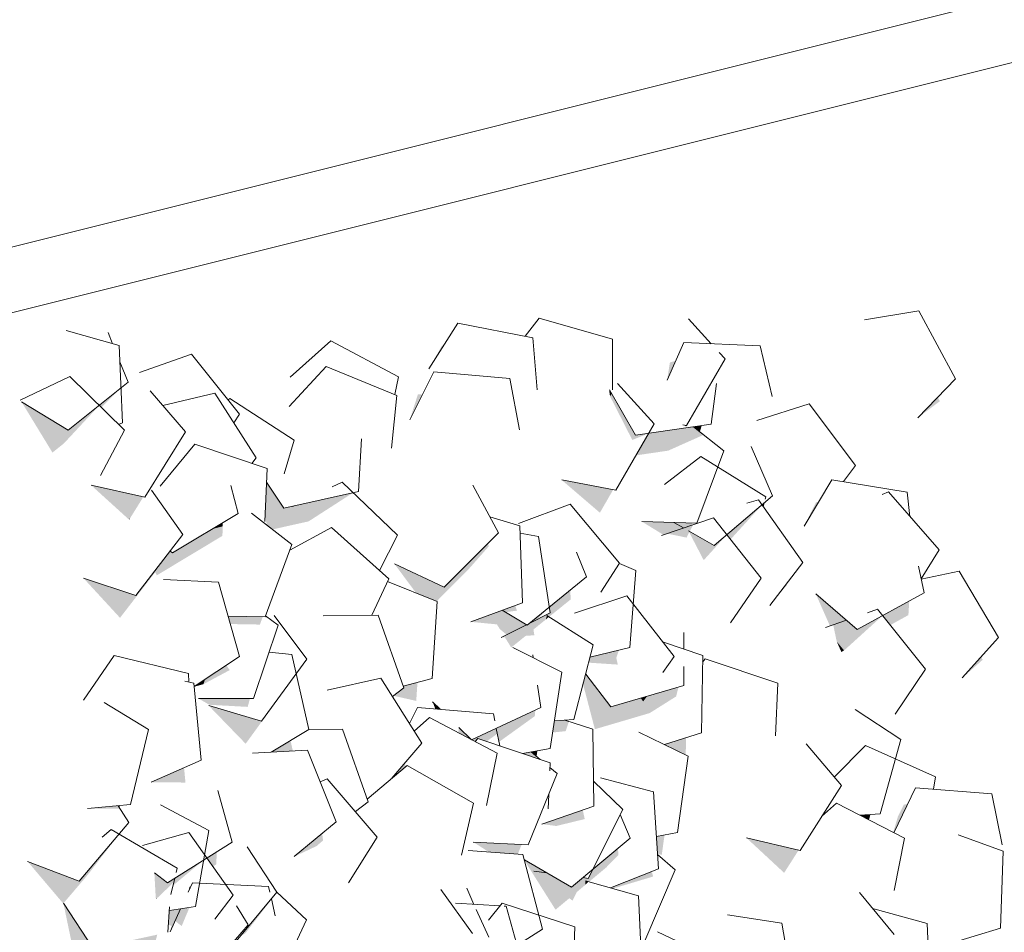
# Model space of a CAD drawing. Header units: millimetres. Extents: x 7522813 to 7573737, y -9734 to 10800.
# Tile 9 of 71: x 7526596 to 7527719, y 119 to 1161. Entities that reach past the tile are written whole.
import ezdxf

# ---------------------------------------------------------------- set-up
doc = ezdxf.new("R2010")
doc.units = ezdxf.units.MM
doc.header["$MEASUREMENT"] = 0
for name, color, linetype in [('Nowe_2025-10-27 Żywopłot', 7, 'Continuous'), ('Nowe_260-A Balustrady', 7, 'Continuous'), ('Nowe_280-A Dachy Powłoki', 7, 'Continuous')]:
    doc.layers.add(name, color=color, linetype=linetype)
for name, color, linetype, lineweight, true_color in [('Nowe_2025-10-27 Żywopłot_Nr_pióra__81', 7, 'Continuous', 13, 0x6a6a6a), ('Nowe_2025-10-27 Żywopłot_Nr_pióra__82', 7, 'Continuous', 13, 0xaaaaaa), ('Nowe_280-A Dachy Powłoki_Nr_pióra__61', 7, 'Continuous', 13, 0x6a6a6a), ('Nowe_280-A Dachy Powłoki_Nr_pióra__81', 7, 'Continuous', 13, 0x6a6a6a)]:
    doc.layers.add(name, color=color, linetype=linetype, lineweight=lineweight, true_color=true_color)
doc.layers.add('Nowe_260-A Balustrady_Nr_pióra__11', color=7, linetype='Continuous', lineweight=13)

# ---------------------------------------------------------------- blocks, each defined once
blk = doc.blocks.new('ElemPrzekroju_10', base_point=(6982742.1, 0))
at = {"layer": 'Nowe_260-A Balustrady_Nr_pióra__11', "color": 7, "linetype": 'Continuous', "lineweight": 13}
blk.add_line((7524874.6, 472.5), (7545705.1, 5688.5), dxfattribs=at)
blk = doc.blocks.new('ElemPrzekroju_77', base_point=(6982742.1, 0))
at = {"layer": 'Nowe_280-A Dachy Powłoki_Nr_pióra__81', "linetype": 'Continuous', "lineweight": 0, "true_color": 0x1a1a1a}
for points in [[(7527062.7, 762.1), (7527079.3, 788.5), (7527077.6, 788.8)], [(7527050.2, 733.3), (7527040.7, 703.8), (7527055.3, 732.8)], [(7527268.5, 736.8), (7527269.4, 730.8), (7527271.3, 734.1), (7527270, 736.3)], [(7526597.6, 724.7), (7526633, 666.6), (7526646.2, 677.2), (7526599, 723.8)], [(7527643.4, 729.8), (7527620.5, 706.2), (7527645.8, 725.3)], [(7527364.5, 695.9), (7527371.8, 690.1), (7527374, 697.3)], [(7527299, 663.4), (7527335.8, 668.8), (7527344.9, 693.1), (7527313.4, 688.5)], [(7526877.4, 631.6), (7526875.8, 594.5), (7526909.6, 603), (7526907.4, 605.1), (7526908.9, 605.8), (7526897.1, 603.2), (7526878.8, 630.7)], [(7527272.9, 624.1), (7527214.2, 635.3), (7527257.8, 597.9)], [(7526677.3, 629.2), (7526720.3, 590.1), (7526722.2, 592.6), (7526736.7, 615.9)], [(7527504.6, 610), (7527491, 582.6), (7527507.1, 609.5), (7527507.1, 609.6)], [(7526875.7, 593.4), (7526877.8, 583.6), (7526884, 578.8), (7526925.3, 588), (7526909.6, 603), (7526875.8, 594.5)], [(7526816, 579.6), (7526827.3, 582.4), (7526827.4, 586.4)], [(7527342.1, 586.8), (7527305.5, 587.9), (7527330.3, 572.7), (7527353.2, 580.5)], [(7526668.5, 523.1), (7526710.1, 477.9), (7526750.4, 530.1), (7526752.1, 526.4), (7526827, 571.5), (7526827.3, 582.4), (7526816, 579.6), (7526770.2, 552), (7526767.4, 554.2), (7526728.2, 503.5)], [(7527080.2, 512.9), (7527023.4, 539.4), (7527048, 506.3), (7527071.6, 496.8), (7527108.5, 534), (7527108.3, 541.1)], [(7527145.1, 455.5), (7527149.3, 455.7), (7527156.6, 444), (7527173.1, 457.3), (7527183, 458), (7527182, 464.6), (7527196.2, 476), (7527197.3, 480.6), (7527199.8, 479), (7527224.6, 499), (7527223.9, 509.4), (7527200.1, 490.1), (7527201.1, 483.6), (7527177.2, 471.6), (7527174.7, 469.5), (7527174, 470)], [(7527470.7, 516.6), (7527451.8, 491.9), (7527471.4, 515.5)], [(7527504.2, 505.2), (7527520.4, 468.6), (7527539.1, 475.2)], [(7527610.9, 497.1), (7527580.4, 480.4), (7527589.1, 469.5), (7527609.9, 481)], [(7527140.7, 484.4), (7527110.5, 473.3), (7527140.3, 470.4), (7527143.6, 465)], [(7527528.1, 450.9), (7527533.4, 438.9), (7527536.5, 440.6)], [(7527245.7, 429.4), (7527266.1, 435.4), (7527264.7, 437.3), (7527246.5, 432.8)], [(7527671.4, 409.2), (7527694.7, 430), (7527692.8, 433.2)], [(7526685.4, 409.2), (7526668.3, 383.8), (7526685.8, 409.1)], [(7526807.2, 407.7), (7526794.7, 399.4), (7526794.8, 399.3), (7526805.3, 402.1)], [(7527238.6, 402.2), (7527252.1, 350.7), (7527314.6, 369.1), (7527314.9, 389.4), (7527310.5, 388.1), (7527306.9, 383), (7527304.4, 386.3), (7527270.2, 376.3), (7527241.6, 413.7)], [(7527022.3, 388.9), (7527048.2, 383), (7527049.6, 404.2), (7527033.4, 400), (7527034.1, 397.9)], [(7526799.8, 385.7), (7526812.1, 378.6), (7526817.3, 385.7)], [(7526861.8, 362.6), (7526811.4, 377.6), (7526853.5, 334.1), (7526864.8, 349.6)], [(7527075.8, 373.3), (7527066.9, 382), (7527070, 373.7)], [(7527139.6, 351.7), (7527142.2, 338.3), (7527144.7, 354)], [(7526904.7, 337.7), (7526882.5, 324.5), (7526907.4, 325.8)], [(7527356.1, 340.9), (7527331.6, 333.2), (7527355.8, 321.4)], [(7527179.4, 324.8), (7527185.5, 319.7), (7527186.5, 326)], [(7526745.5, 290.2), (7526784.8, 289.8), (7526783.2, 306.7)], [(7527020.4, 294.7), (7527030.1, 302.9), (7527036.4, 309), (7527034.8, 311.6)], [(7526708, 263.3), (7526709.4, 261.1), (7526709.9, 263.5)], [(7527191.4, 242.3), (7527208.1, 240.2), (7527212.7, 249.6)], [(7527566.6, 253.4), (7527554.3, 252.7), (7527564.9, 247.2)], [(7527592.6, 232.9), (7527593.3, 232.5), (7527601.7, 249.8), (7527598.1, 251.5)], [(7527322.4, 228.2), (7527323.6, 208.7), (7527328.4, 207.1), (7527331.6, 229.9)], [(7527425, 226.7), (7527468.1, 186.7), (7527484.7, 212.7)], [(7526908.9, 205.2), (7526934.5, 217.3), (7526929.9, 222.6)], [(7527113.3, 221.9), (7527131, 210.5), (7527164.2, 208.2), (7527168.5, 218.9)], [(7526809.2, 203.6), (7526816.2, 193.9), (7526820.1, 196.4), (7526820.4, 210.7)], [(7527171.6, 201.5), (7527171.8, 200.7), (7527207.2, 144.6), (7527222.9, 157.7), (7527226.6, 154.9), (7527231.6, 164.9), (7527241.4, 173.1), (7527241.2, 177.4), (7527245.2, 176.3), (7527264.9, 192.7), (7527264.3, 202.7), (7527249.6, 190.5), (7527244.6, 180.4), (7527238.6, 181.2), (7527225.3, 170.2), (7527197.1, 186.6), (7527182.3, 188.6), (7527184.9, 193.7)], [(7526663.4, 177.2), (7526604.7, 199.6), (7526645.3, 151.7), (7526645.5, 152), (7526661.6, 74.8), (7526746.7, 93.2), (7526752.6, 116.1), (7526679.6, 100.3), (7526645.6, 152), (7526673, 184.1), (7526670.5, 185.6)], [(7527270.1, 169.4), (7527270.3, 169.3), (7527270.3, 169.4)], [(7526765.4, 127.4), (7526768.8, 126.1), (7526767.2, 119.4), (7526778.6, 144.4), (7526777.9, 145.5), (7526766.4, 143.7)]]:
    blk.add_hatch(color=250, dxfattribs=at).paths.add_polyline_path(points)
at = {"layer": 'Nowe_280-A Dachy Powłoki_Nr_pióra__61', "color": 251, "linetype": 'Continuous', "lineweight": 13, "true_color": 0x6a6a6a}
blk.add_line((7525090.8, 452.4), (7545724.4, 5610.8), dxfattribs=at)
blk = doc.blocks.new('ElemPrzekroju_362', base_point=(6982742.1, 0))
at = {"layer": 'Nowe_2025-10-27 Żywopłot_Nr_pióra__81', "linetype": 'Continuous', "lineweight": 0, "true_color": 0x1a1a1a}
for points in [[(7527334.6, 749.4), (7527344.5, 771.4), (7527337.7, 769.5)], [(7526711.3, 740.4), (7526686.4, 720.4), (7526688.8, 718)], [(7527270, 736.3), (7527268.8, 738.4), (7527268.5, 736.8)], [(7527269.4, 730.8), (7527294.8, 681), (7527313.4, 688.5), (7527298.6, 686.3), (7527271.3, 734.1)], [(7526651.1, 692.2), (7526599, 723.8), (7526646.2, 677.2), (7526686.4, 720.4)], [(7527356.6, 697.4), (7527352.5, 698.2), (7527356.2, 696.6)], [(7527335.8, 668.8), (7527376.1, 686.8), (7527364.5, 695.9), (7527344.9, 693.1)], [(7526877.4, 632.7), (7526877.4, 631.6), (7526878.8, 630.7)], [(7526908.9, 605.8), (7526907.4, 605.1), (7526925.3, 588), (7526976.2, 620.8)], [(7527442.9, 606.9), (7527402.8, 572.9), (7527407, 567.5)], [(7527445.3, 609), (7527442.9, 606.9), (7527443.7, 605.8), (7527444.7, 606.9)], [(7527507.2, 609.7), (7527507.1, 609.6), (7527507.1, 609.5)], [(7526722.2, 592.6), (7526720.3, 590.1), (7526720.7, 590.1)], [(7527342.1, 586.8), (7527353.2, 580.5), (7527362.5, 583.7), (7527363.3, 586.2)], [(7527334.4, 574.1), (7527356.7, 569.5), (7527359.8, 575.5), (7527376.3, 543.7), (7527402.8, 572.9), (7527388.1, 560.5), (7527359, 577.1), (7527360.6, 577), (7527364.4, 584.3)], [(7527359, 577.1), (7527360.4, 576.3), (7527360.6, 577)], [(7526778.7, 568.8), (7526767.4, 554.2), (7526767.4, 554.2), (7526778.8, 568.6)], [(7527108.3, 541.1), (7527108.5, 534), (7527130.9, 559.4), (7527130.2, 563.2)], [(7527140.7, 484.4), (7527143.6, 465), (7527151.4, 458.6), (7527174, 470), (7527146.4, 486.5)], [(7527146.4, 486.5), (7527150.1, 484.3), (7527163.2, 486.1), (7527161.2, 491.9)], [(7527177.2, 471.6), (7527186.5, 476.2), (7527200.1, 490.1)], [(7526833.3, 479.8), (7526835.8, 470.8), (7526869.8, 470.2), (7526873, 479)], [(7527197.3, 480.6), (7527196.2, 476), (7527199.5, 479.2)], [(7527539.1, 475.2), (7527524.1, 469.9), (7527528.1, 450.9), (7527536.5, 440.6), (7527580.4, 480.4), (7527551.5, 464.5)], [(7527264.7, 437.3), (7527266.1, 435.4), (7527276.6, 432.1), (7527279.4, 440.9)], [(7527245, 426.7), (7527278.2, 424.5), (7527276.6, 432.1), (7527266.1, 435.4), (7527245.7, 429.4)], [(7526805.3, 402.1), (7526835.3, 418.2), (7526831.4, 423.8), (7526807.2, 407.7)], [(7526861.8, 362.6), (7526864.8, 349.6), (7526911.1, 414.1), (7526871.6, 359.7)], [(7527314.6, 369.1), (7527344.8, 388.1), (7527347.6, 399), (7527314.9, 389.4)], [(7526812.1, 378.6), (7526855.8, 376.2), (7526858.5, 385.9), (7526817.3, 385.7)], [(7527310.5, 388.1), (7527304.4, 386.3), (7527306.9, 383)], [(7527142.2, 338.3), (7527142.7, 336.2), (7527183.5, 365.6), (7527184.1, 372.5), (7527144.7, 354)], [(7527205.9, 360.1), (7527203.9, 346.9), (7527218.8, 348.5), (7527222.4, 359.6), (7527217.9, 361)], [(7527110.9, 339), (7527096.8, 352.8), (7527096.2, 346.8)], [(7527111.7, 338.6), (7527115.5, 336.6), (7527118.5, 340.2), (7527128.5, 336.9), (7527140.8, 345.5), (7527139.6, 351.7)], [(7527111.3, 338.6), (7527111.3, 338.3), (7527111.7, 338.6), (7527111.4, 338.5)], [(7527179.4, 324.8), (7527169.3, 323.1), (7527183.6, 318.2), (7527186.8, 318.6)], [(7526672.9, 260.1), (7526710.2, 259.8), (7526708, 263.3)], [(7527604.6, 264.5), (7527598.1, 251.5), (7527601.7, 249.8), (7527609.3, 265.4)], [(7527212.7, 249.6), (7527208.1, 240.2), (7527240.5, 248.1), (7527238.3, 258.4)], [(7526709.1, 230.8), (7526670.5, 185.6), (7526673, 184.1)], [(7526929.9, 222.6), (7526934.5, 217.3), (7526941.9, 223.7), (7526940.8, 231.6)], [(7527264.3, 202.7), (7527264.9, 192.7), (7527279, 207.1), (7527278.4, 214.5)], [(7526809.2, 203.6), (7526805.7, 201.4), (7526805.5, 200)], [(7526772.6, 180.5), (7526770.5, 172.1), (7526805.7, 201.4)], [(7527182.3, 188.6), (7527197.1, 186.6), (7527184.9, 193.7)], [(7526764.3, 175.2), (7526749.3, 186.8), (7526750.9, 157.9), (7526752.4, 157.7), (7526771.4, 175.9), (7526772.6, 180.5)], [(7527238.6, 181.2), (7527239.5, 181.1), (7527249.6, 190.5)], [(7527270.3, 169.4), (7527270.3, 169.3), (7527272.7, 168.7), (7527318.6, 182.5), (7527317, 188.1)], [(7526787.9, 164.8), (7526790.8, 171.3), (7526789.5, 170.8)], [(7527244.7, 176.5), (7527241.2, 177.4), (7527241.4, 173.1)], [(7526750.9, 157.9), (7526751.6, 157.3), (7526752.4, 157.7)], [(7526779.2, 145.7), (7526772.9, 131.8), (7526780.5, 125.9), (7526789.4, 147.2)], [(7526824, 141.2), (7526824.7, 141.5), (7526832.4, 151.4), (7526832.3, 152.1)], [(7526882.9, 157), (7526848.3, 115.3), (7526849, 115.3), (7526853.3, 117.8), (7526883, 156.3)], [(7526777.9, 145.5), (7526778.6, 144.4), (7526779.2, 145.7)], [(7526818.2, 133.7), (7526824.7, 141.5), (7526824, 141.2)], [(7526830.9, 97.9), (7526831, 97.8), (7526856.1, 126.7), (7526856, 126.8)]]:
    blk.add_hatch(color=250, dxfattribs=at).paths.add_polyline_path(points)
at = {"layer": 'Nowe_2025-10-27 Żywopłot_Nr_pióra__82', "color": 253, "linetype": 'Continuous', "lineweight": 13, "true_color": 0xaaaaaa}
for p, q in [((7527622, 828.3), (7527560, 818.2)), ((7527663.8, 750.9), (7527622, 828.3)), ((7527095.7, 814.4), (7527062.7, 762.1)), ((7527181.2, 797.8), (7527095.7, 814.4)), ((7527188.4, 820.1), (7527172.7, 799.4)), ((7527272.2, 796), (7527188.4, 820.1)), ((7527384.9, 790.9), (7527358.8, 819.3)), ((7526709.1, 788.7), (7526648.7, 805.9)), ((7526701.6, 790.9), (7526696.4, 803.8)), ((7526713, 700.6), (7526709.1, 788.7)), ((7526950.9, 794.1), (7526904.2, 752.7)), ((7527028, 753.1), (7526950.9, 794.1)), ((7527186.3, 738.1), (7527181.2, 797.8)), ((7527272.1, 738.2), (7527272.2, 796)), ((7527353.8, 792.2), (7527334.6, 749.4)), ((7527440.7, 788.5), (7527353.8, 792.2)), ((7527454.5, 730.7), (7527440.7, 788.5)), ((7526791.7, 778.8), (7526732.4, 758.1)), ((7526846.6, 710.3), (7526791.7, 778.8)), ((7527400.8, 773.5), (7527393.9, 781)), ((7526719.4, 746.9), (7526709.9, 770.2)), ((7526945.4, 764.8), (7526903, 719.3)), ((7527026.2, 731.9), (7526945.4, 764.8)), ((7527356.8, 697.4), (7527400.8, 773.5)), ((7526652.8, 753.6), (7526596.2, 726.5)), ((7526715.1, 692), (7526652.8, 753.6)), ((7527023.8, 732.9), (7527028, 753.1)), ((7527068.3, 758.9), (7527040.7, 703.8)), ((7527155, 751.2), (7527068.3, 758.9)), ((7526651.1, 692.2), (7526719.4, 746.9)), ((7527166.2, 692.7), (7527155, 751.2)), ((7527319.9, 699.6), (7527277.8, 745.4)), ((7527384.8, 698.9), (7527390.9, 745.6)), ((7527620.5, 706.2), (7527663.8, 750.9)), ((7526785, 690.1), (7526744.5, 737.2)), ((7526818.2, 734.5), (7526758.9, 720.4)), ((7526865.6, 660.5), (7526818.2, 734.5)), ((7527019.9, 671.7), (7527026.2, 731.9)), ((7527268.8, 738.4), (7527298.6, 686.3)), ((7526597.6, 724.7), (7526651.1, 692.2)), ((7526835.6, 728.4), (7526833.4, 726.8)), ((7526909, 680.9), (7526835.6, 728.4)), ((7527496.8, 722.2), (7527436.9, 703.4)), ((7527549.4, 651.9), (7527496.8, 722.2)), ((7526840, 700.5), (7526846.6, 710.3)), ((7526708.2, 698.8), (7526713, 700.6)), ((7527275.9, 623.5), (7527319.9, 699.6)), ((7527298.6, 686.3), (7527384.8, 698.9)), ((7527352.5, 698.2), (7527356.8, 697.4)), ((7526687.9, 640.3), (7526715.1, 692)), ((7526738.6, 615.5), (7526785, 690.1)), ((7527399.3, 668.5), (7527364.5, 695.9)), ((7526795.5, 676.2), (7526756, 628.3)), ((7526878.1, 648.3), (7526795.5, 676.2)), ((7526897.6, 642.3), (7526909, 680.9)), ((7526982.2, 622.2), (7526985.7, 682.1)), ((7527368.4, 586.1), (7527399.3, 668.5)), ((7527454.9, 617.1), (7527430.3, 673.5)), ((7526860.4, 654.3), (7526865.6, 660.5)), ((7527372.9, 662), (7527331.7, 630)), ((7527447.2, 616), (7527372.9, 662)), ((7527536, 633.4), (7527549.4, 651.9)), ((7526875.5, 588), (7526878.1, 648.3)), ((7526877.4, 632.7), (7526897.1, 603.2)), ((7526963.6, 632.9), (7526952.3, 627.4)), ((7527026.8, 572.2), (7526963.6, 632.9)), ((7527142, 575), (7527112.8, 629.4)), ((7527214.2, 635.3), (7527275.9, 623.5)), ((7527522.7, 635.6), (7527491, 582.6)), ((7527608.6, 621.2), (7527522.7, 635.6)), ((7526677.3, 629.2), (7526738.6, 615.5)), ((7526781.8, 572.9), (7526746.2, 623.6)), ((7526845, 597), (7526836.7, 629.1)), ((7526897.1, 603.2), (7526982.2, 622.2)), ((7527587.3, 621.6), (7527580, 618.7)), ((7527645, 555.6), (7527587.3, 621.6)), ((7527611.6, 593.7), (7527608.6, 621.2)), ((7527223.9, 607.5), (7527165.1, 585.7)), ((7527280.3, 540.3), (7527223.9, 607.5)), ((7527388.1, 560.5), (7527454.9, 617.1)), ((7527438.7, 612.8), (7527425.7, 609)), ((7527489.5, 541.1), (7527438.7, 612.8)), ((7527444.2, 605.1), (7527445.3, 609)), ((7527446.5, 613.4), (7527447.2, 616)), ((7526770.2, 552), (7526845, 597)), ((7526906.1, 561.6), (7526860.1, 597.3)), ((7526908.9, 605.8), (7526907.4, 605.1)), ((7527166.6, 583), (7527132.2, 593.2)), ((7527305.5, 587.9), (7527368.4, 586.1)), ((7527387.5, 592.2), (7527328.1, 571.9)), ((7527342.1, 586.8), (7527353.2, 580.5)), ((7527441.9, 523.3), (7527387.5, 592.2)), ((7526951.4, 580.9), (7526903.8, 555.1)), ((7527016.8, 522.5), (7526951.4, 580.9)), ((7527080.2, 512.9), (7527142, 575)), ((7527169.4, 494.9), (7527166.6, 583)), ((7527187.9, 570.8), (7527166.8, 574.4)), ((7527359, 577.1), (7527388.1, 560.5)), ((7526728.2, 503.5), (7526781.8, 572.9)), ((7527006.2, 531.9), (7527026.8, 572.2)), ((7527201.1, 483.6), (7527187.9, 570.8)), ((7526767.4, 554.2), (7526770.2, 552)), ((7526875.9, 478.9), (7526906.1, 561.6)), ((7527242.7, 524.6), (7527231, 553)), ((7527624.5, 522.5), (7527645, 555.6)), ((7527258.8, 507.2), (7527280.3, 540.3)), ((7527298.9, 531.9), (7527280, 539.8)), ((7527451.8, 491.9), (7527489.5, 541.1)), ((7527023.4, 539.4), (7527080.2, 512.9)), ((7527291.9, 444), (7527298.9, 531.9)), ((7527628, 506.5), (7527621.3, 536.9)), ((7527667.7, 531), (7527624.6, 522.1)), ((7527712.8, 455.6), (7527667.7, 531)), ((7526668.5, 523.1), (7526728.2, 503.5)), ((7526822.4, 518.5), (7526759.6, 521.8)), ((7526846.3, 433.7), (7526822.4, 518.5)), ((7526997.4, 480.8), (7527016.8, 522.5)), ((7527072.2, 496.6), (7527015.3, 519.5)), ((7527174.7, 469.5), (7527242.7, 524.6)), ((7527406.8, 472.3), (7527441.9, 523.3)), ((7527551.5, 464.5), (7527628, 506.5)), ((7527066.3, 408.6), (7527072.2, 496.6)), ((7527110.5, 473.3), (7527169.4, 494.9)), ((7527288.6, 503), (7527229, 483.2)), ((7527342.4, 433.8), (7527288.6, 503)), ((7527504.2, 505.2), (7527551.5, 464.5)), ((7527146.4, 486.5), (7527174.7, 469.5)), ((7527177.2, 471.6), (7527201.1, 483.6)), ((7527574.6, 487.6), (7527563.4, 483.6)), ((7527629.6, 419.2), (7527574.6, 487.6)), ((7526833.3, 479.8), (7526875.9, 478.9)), ((7526890.8, 469.4), (7526876.3, 480)), ((7526923.2, 430.7), (7526886.1, 480.4)), ((7527004.7, 480.9), (7526941.8, 480.2)), ((7527034.1, 397.9), (7527004.7, 480.9)), ((7527250.2, 447.1), (7527197.3, 480.6)), ((7527539.1, 475.2), (7527515.4, 466.8)), ((7526862.6, 385.9), (7526890.8, 469.4)), ((7527145.1, 455.5), (7527174, 470)), ((7527353.6, 442.2), (7527353.5, 461.1)), ((7527375.2, 434.7), (7527329.4, 450.6)), ((7527671.4, 409.2), (7527712.8, 455.6)), ((7526906.1, 436.2), (7526880.5, 438.8)), ((7527214.4, 415.7), (7527158.5, 443.9)), ((7527228.2, 361.7), (7527250.2, 447.1)), ((7527246.5, 432.8), (7527291.9, 444)), ((7526703.5, 434.8), (7526668.3, 383.8)), ((7526788.2, 414.5), (7526703.5, 434.8)), ((7526794.7, 399.4), (7526846.3, 433.7)), ((7526871.6, 359.7), (7526923.2, 430.7)), ((7526925.7, 350.2), (7526906.1, 436.2)), ((7527181.7, 432.2), (7527181.2, 435.5)), ((7527329.7, 415.5), (7527342.4, 433.8)), ((7527373.9, 346.5), (7527375.2, 434.7)), ((7527378.1, 431.1), (7527375.1, 427.4)), ((7527460.8, 403.4), (7527378.1, 431.1)), ((7527353.8, 400.8), (7527353.7, 422.4)), ((7527594.9, 367.9), (7527629.6, 419.2)), ((7526794.4, 403.2), (7526784.1, 405.5)), ((7526788.7, 404.5), (7526788.2, 414.5)), ((7527007.9, 409.1), (7526946.6, 395.1)), ((7527054.5, 334.6), (7527007.9, 409.1)), ((7527033.4, 400), (7527066.3, 408.6)), ((7527201, 328.6), (7527214.4, 415.7)), ((7527241.6, 413.7), (7527270.2, 376.3)), ((7526802.9, 315.4), (7526794.4, 403.2)), ((7527021.1, 388), (7527034.1, 397.9)), ((7527190.5, 375.4), (7527186.6, 400.9)), ((7527270.2, 376.3), (7527353.8, 400.8)), ((7527458.2, 343.1), (7527460.8, 403.4)), ((7526799.8, 385.7), (7526862.6, 385.9)), ((7527306.9, 383), (7527310.5, 388.1)), ((7526742.6, 350.4), (7526692, 381.2)), ((7526811.4, 377.6), (7526871.6, 359.7)), ((7527049.5, 375.4), (7527040.5, 357.1)), ((7527136.2, 368.4), (7527049.5, 375.4)), ((7527066.9, 382), (7527075.8, 373.3)), ((7527111.4, 338.5), (7527190.5, 375.4)), ((7527601.4, 338.9), (7527549.2, 373.4)), ((7527063.5, 364.1), (7527045.8, 348.5)), ((7527140.6, 323.3), (7527063.5, 364.1)), ((7527137.9, 360.1), (7527136.2, 368.4)), ((7527205.9, 360.1), (7527228.2, 361.7)), ((7527249.7, 350.9), (7527217.9, 361)), ((7526722.2, 264.6), (7526742.6, 350.4)), ((7526882.5, 324.5), (7526925.7, 350.2)), ((7526964, 350.7), (7526925.7, 350.3)), ((7526993.3, 267.6), (7526964, 350.7)), ((7527096.8, 352.8), (7527110.9, 339)), ((7527143.5, 331.8), (7527139.6, 351.7)), ((7527250.8, 262.7), (7527249.7, 350.9)), ((7527118.5, 340.2), (7527115.5, 336.6)), ((7527201.1, 312.3), (7527118.5, 340.2)), ((7527358.6, 320), (7527302.3, 347.5)), ((7527331.6, 333.2), (7527373.9, 346.5)), ((7527577.7, 254), (7527601.4, 338.9)), ((7526924.1, 326.7), (7526861.3, 323.4)), ((7526957, 245), (7526924.1, 326.7)), ((7527020.4, 294.7), (7527054.5, 334.6)), ((7527169.3, 323.1), (7527201, 328.6)), ((7527533.5, 286.4), (7527493.4, 333.9)), ((7527561.1, 332), (7527525.3, 296.1)), ((7527640.7, 296.2), (7527561.1, 332)), ((7526745.5, 290.2), (7526802.9, 315.4)), ((7527128.4, 263.6), (7527140.6, 323.3)), ((7527189.8, 316.1), (7527179.4, 324.8)), ((7527346.5, 232.7), (7527358.6, 320)), ((7527037.7, 309.3), (7526992.1, 271)), ((7527113.6, 266.2), (7527037.7, 309.3)), ((7527200.7, 303.2), (7527201.1, 312.3)), ((7527209.1, 300.1), (7527200.8, 307)), ((7526946.7, 294), (7526938.5, 290.8)), ((7527003.7, 227.4), (7526946.7, 294)), ((7527176.1, 218.5), (7527209.1, 300.1)), ((7527319.1, 279.2), (7527258.4, 295.2)), ((7527638.7, 282.1), (7527640.7, 296.2)), ((7527283.9, 259.2), (7527250.5, 291.5)), ((7527486.2, 212.3), (7527533.5, 286.4)), ((7527618.1, 283.7), (7527593.3, 232.5)), ((7527705, 277.1), (7527618.1, 283.7)), ((7526838.2, 221.9), (7526821.6, 280.7)), ((7527198.7, 259.6), (7527199.5, 276.3)), ((7527324.7, 191.2), (7527319.1, 279.2)), ((7527716.8, 218.8), (7527705, 277.1)), ((7526672.9, 260.1), (7526722.2, 264.6)), ((7526720.3, 244), (7526708, 263.3)), ((7526811.6, 235.1), (7526756.3, 264.5)), ((7526978.7, 256.6), (7526993.3, 267.6)), ((7527099.8, 206.8), (7527113.6, 266.2)), ((7527191.4, 242.3), (7527250.8, 262.7)), ((7527244.6, 180.4), (7527283.9, 259.2)), ((7527274.8, 267.9), (7527274.2, 269.4)), ((7527528, 266.4), (7527510.8, 250.9)), ((7527605.5, 226.2), (7527528, 266.4)), ((7527292.5, 226.2), (7527281, 253.4)), ((7527554.3, 252.7), (7527577.7, 254)), ((7526663.4, 177.2), (7526720.3, 244)), ((7526700, 236.1), (7526689.6, 227.6)), ((7526775.4, 192.1), (7526700, 236.1)), ((7526908.9, 205.2), (7526957, 245)), ((7526788.5, 232.9), (7526735.7, 217.8)), ((7526839.3, 161.2), (7526788.5, 232.9)), ((7526796.3, 148.2), (7526811.6, 235.1)), ((7526970.7, 175.1), (7527003.7, 227.4)), ((7527225.3, 170.2), (7527292.5, 226.2)), ((7527322.4, 228.2), (7527346.5, 232.7)), ((7527425, 226.7), (7527486.2, 212.3)), ((7527593.8, 166.4), (7527605.5, 226.2)), ((7527717.9, 211.5), (7527666.7, 230.2)), ((7526764.3, 175.2), (7526838.2, 221.9)), ((7526889.1, 164.6), (7526855.3, 216.3)), ((7527113.3, 221.9), (7527176.1, 218.5)), ((7527170, 207.7), (7527107.3, 212.1)), ((7527192.4, 122.5), (7527170, 207.7)), ((7527343.8, 190.1), (7527323.7, 207.5)), ((7527715.2, 123.4), (7527717.9, 211.5)), ((7526604.7, 199.6), (7526663.4, 177.2)), ((7526774.2, 187.2), (7526775.4, 192.1)), ((7527171.6, 201.5), (7527225.3, 170.2)), ((7527270.1, 169.4), (7527324.7, 191.2)), ((7526749.3, 186.8), (7526764.3, 175.2)), ((7526768, 162), (7526772.6, 180.5)), ((7527182.3, 188.6), (7527197.1, 186.6)), ((7527238.6, 181.2), (7527244.6, 180.4)), ((7527309.2, 109.2), (7527343.8, 190.1)), ((7526792.7, 175.4), (7526787.9, 164.8)), ((7526879.6, 171), (7526792.7, 175.4)), ((7526881.1, 164.8), (7526879.6, 171)), ((7527114.1, 150.7), (7527105.8, 169.2)), ((7527301.7, 160.6), (7527241.2, 177.4)), ((7526818.2, 133.7), (7526839.3, 161.2)), ((7526833.1, 97.1), (7526889.1, 164.6)), ((7526923.1, 132.9), (7526889.1, 164.5)), ((7527112.3, 117.4), (7527076.3, 167.8)), ((7527306, 72.5), (7527301.7, 160.6)), ((7527593.5, 116.3), (7527554, 164.3)), ((7526645.5, 152), (7526679.6, 100.3)), ((7526764.8, 118.8), (7526766.7, 148)), ((7526766.4, 143.7), (7526796.3, 148.2)), ((7526856.4, 127.3), (7526842.9, 149.1)), ((7526887.3, 137.6), (7526882.9, 157)), ((7527143.9, 149), (7527093, 151.9)), ((7527146.2, 151.9), (7527130.7, 132.7)), ((7527229.1, 124.9), (7527146.2, 151.9)), ((7527150.9, 148.6), (7527148.5, 148.7)), ((7527174.3, 63.7), (7527150.9, 148.6)), ((7526779.2, 145.7), (7526767.2, 119.4)), ((7527131, 113.1), (7527116.6, 145)), ((7527465.5, 129.1), (7527403.4, 138.6)), ((7527631.2, 128.9), (7527570.6, 145.5)), ((7526798.9, 61.1), (7526856.4, 127.3)), ((7526885.4, 53.4), (7526923.1, 132.9)), ((7527227, 64.5), (7527229.1, 124.9)), ((7527480.6, 42.2), (7527465.5, 129.1)), ((7527635.8, 40.8), (7527631.2, 128.9)), ((7527163.2, 103.9), (7527192.4, 122.5)), ((7527380.3, 92.5), (7527323.6, 119.3)), ((7527655.1, 105.4), (7527715.2, 123.4))]:
    blk.add_line(p, q, dxfattribs=at)

msp = doc.modelspace()

# ---------------------------------------------------------------- block references
at = {"layer": 'Nowe_2025-10-27 Żywopłot', "lineweight": 0}
msp.add_blockref('ElemPrzekroju_362', (6982742.1, 0), dxfattribs=at)
at = {"layer": 'Nowe_260-A Balustrady', "lineweight": 0}
msp.add_blockref('ElemPrzekroju_10', (6982742.1, 0), dxfattribs=at)
at = {"layer": 'Nowe_280-A Dachy Powłoki', "lineweight": 0}
msp.add_blockref('ElemPrzekroju_77', (6982742.1, 0), dxfattribs=at)

doc.saveas('drawing.dxf')
